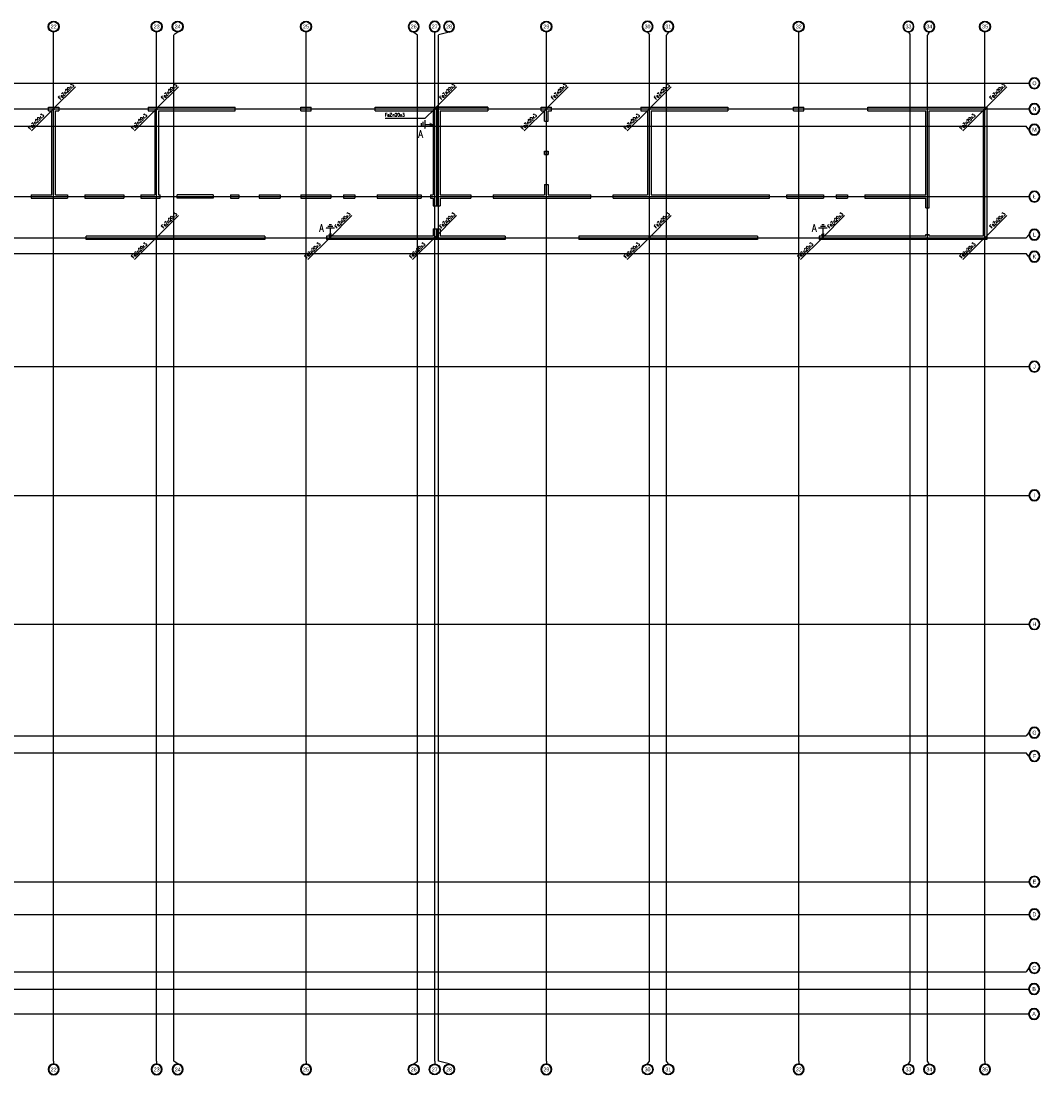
# Model space of a CAD drawing. Extents: x 3880 to 129921, y -116796 to -57711.
# Tile 94 of 110: x 56938 to 62873, y -83147 to -77010. Entities that reach past the tile are written whole.
import ezdxf
from ezdxf.enums import TextEntityAlignment as Align

# ---------------------------------------------------------------- set-up
doc = ezdxf.new("R2010")
doc.units = 0
doc.header["$LTSCALE"] = 2
doc.linetypes.add('CENTER', pattern=[2, 1.25, -0.25, 0.25, -0.25])
doc.linetypes.add('HIDDEN', pattern=[9.525, 6.35, -3.175])
doc.layers.get('0').update_dxf_attribs({"color": 101, "linetype": 'CONTINUOUS'})
for name, color, linetype in [('E35', 6, 'CONTINUOUS'), ('E50', 3, 'CONTINUOUS'), ('Os-osie glowne', 1, 'CENTER'), ('Os-osie-opis', 2, 'CONTINUOUS'), ('Sc-beton', 7, 'CONTINUOUS')]:
    doc.layers.add(name, color=color, linetype=linetype)
doc.styles.add('dwg_opis duży', font='ARIAL.TTF', dxfattribs={"width": 0.9})
doc.styles.add('ROMANS', font='romans', dxfattribs={"width": 0.85})

# ---------------------------------------------------------------- blocks, each defined once
blk = doc.blocks.new('_opis_osi')
blk.add_hatch(color=256).paths.add_polyline_path([(32, -32), (28.8, -32, -1), (-28.8, -32), (-32, -32, 1)])
for radius in [32, 28.8]:
    blk.add_circle((0, -32), radius)
at = {"style": 'dwg_opis duży', "width": 0.9}
blk.add_attdef('AXNAMEV', text='', height=22.4, rotation=90, dxfattribs=at).set_placement((0, -32), align=Align.MIDDLE_CENTER)
blk = doc.blocks.new('_opis_osi_liczbowy')
blk.add_hatch(color=256).paths.add_polyline_path([(32, 32), (32, 28.8, -1), (32, -28.8), (32, -32, 1)])
for radius in [32, 28.8]:
    blk.add_circle((32, 0), radius)
at = {"style": 'dwg_opis duży', "width": 0.9}
blk.add_attdef('AXNAMEH', text='', height=22.4, rotation=90, dxfattribs=at).set_placement((32, 0), align=Align.MIDDLE_CENTER)

msp = doc.modelspace()

# ---------------------------------------------------------------- linework, layer by layer
at = {"layer": 'E35'}
for p, q in [((57254.893, -77393.2), (57125.725, -77522.368)), ((57854.893, -77393.2), (57725.725, -77522.368)), ((57854.893, -77393.2), (57725.725, -77522.368)), ((59474.893, -77393.2), (59345.725, -77522.368)), ((59474.893, -77393.2), (59345.725, -77522.368)), ((60124.893, -77393.2), (59995.725, -77522.368)), ((60724.893, -77393.2), (60595.725, -77522.368)), ((60724.893, -77393.2), (60595.725, -77522.368)), ((62679.893, -77393.2), (62550.725, -77522.368)), ((62679.893, -77393.2), (62550.725, -77522.368)), ((56998.379, -77649.714), (57127.547, -77520.546)), ((57598.379, -77649.714), (57727.547, -77520.546)), ((57598.379, -77649.714), (57727.547, -77520.546)), ((59292.416, -77575.678), (59347.547, -77520.546)), ((59868.379, -77649.714), (59997.547, -77520.546)), ((60468.379, -77649.714), (60597.547, -77520.546)), ((60468.379, -77649.714), (60597.547, -77520.546)), ((62423.379, -77649.714), (62552.547, -77520.546)), ((62423.379, -77649.714), (62552.547, -77520.546)), ((59057.707, -77575.678), (59292.416, -77575.678)), ((57854.893, -78143.2), (57725.725, -78272.368)), ((57854.893, -78143.2), (57725.725, -78272.368)), ((58864.72, -78143.2), (58735.552, -78272.368)), ((58864.72, -78143.2), (58735.552, -78272.368)), ((59474.893, -78143.2), (59345.725, -78272.368)), ((59474.893, -78143.2), (59345.725, -78272.368)), ((60724.893, -78143.2), (60595.725, -78272.368)), ((60724.893, -78143.2), (60595.725, -78272.368)), ((61734.72, -78143.2), (61605.552, -78272.368)), ((61734.72, -78143.2), (61605.552, -78272.368)), ((62679.893, -78143.2), (62550.725, -78272.368)), ((62679.893, -78143.2), (62550.725, -78272.368)), ((57598.379, -78399.714), (57727.547, -78270.546)), ((57598.379, -78399.714), (57727.547, -78270.546)), ((58608.206, -78399.714), (58737.374, -78270.546)), ((58608.206, -78399.714), (58737.374, -78270.546)), ((59218.379, -78399.714), (59347.547, -78270.546)), ((59218.379, -78399.714), (59347.547, -78270.546)), ((60468.379, -78399.714), (60597.547, -78270.546)), ((60468.379, -78399.714), (60597.547, -78270.546)), ((61478.206, -78399.714), (61607.374, -78270.546)), ((61478.206, -78399.714), (61607.374, -78270.546)), ((62423.379, -78399.714), (62552.547, -78270.546)), ((62423.379, -78399.714), (62552.547, -78270.546))]:
    msp.add_line(p, q, dxfattribs=at)
at = {"layer": 'E50', "linetype": 'HIDDEN', "ltscale": 0.2}
for p, q in [((59268.783, -77605.464), (59268.783, -77620.464)), ((59278.783, -77597.964), (59278.783, -77627.964)), ((59288.783, -77587.964), (59288.783, -77637.964)), ((59288.783, -77612.964), (59318.783, -77612.964)), ((59333.326, -77620.957), (59319.183, -77606.815)), ((58763.41, -78217.311), (58713.41, -78217.311)), ((58753.41, -78207.311), (58723.41, -78207.311)), ((58745.91, -78197.311), (58730.91, -78197.311)), ((58738.41, -78217.311), (58738.41, -78247.311)), ((61633.41, -78217.311), (61583.41, -78217.311)), ((61623.41, -78207.311), (61593.41, -78207.311)), ((61615.91, -78197.311), (61600.91, -78197.311)), ((61608.41, -78217.311), (61608.41, -78247.311)), ((58730.417, -78261.854), (58744.559, -78247.712)), ((61600.417, -78261.854), (61614.559, -78247.712))]:
    msp.add_line(p, q, dxfattribs=at)
at = {"layer": 'E50', "ltscale": 15, "const_width": 7.5}
for points in [[(57127.638, -77526.117, 1), (57127.456, -77518.619, 1)], [(57727.638, -77526.117, 1), (57727.456, -77518.619, 1)], [(59347.638, -77526.117, 1), (59347.456, -77518.619, 1)], [(59997.638, -77526.117, 1), (59997.456, -77518.619, 1)], [(60597.638, -77526.117, 1), (60597.456, -77518.619, 1)], [(62552.638, -77526.117, 1), (62552.456, -77518.619, 1)], [(57727.638, -78276.117, 1), (57727.456, -78268.619, 1)], [(58737.465, -78276.117, 1), (58737.283, -78268.619, 1)], [(59347.638, -78276.117, 1), (59347.456, -78268.619, 1)], [(60597.638, -78276.117, 1), (60597.456, -78268.619, 1)], [(61607.465, -78276.117, 1), (61607.283, -78268.619, 1)], [(62552.638, -78276.117, 1), (62552.456, -78268.619, 1)]]:
    msp.add_lwpolyline(points, format="xyb", close=True, dxfattribs=at)
at = {"layer": 'E50', "linetype": 'HIDDEN', "ltscale": 0.2, "const_width": 5}
for points in [[(59347.547, -77614), (59347.547, -77522.368)], [(59347.547, -77614), (59331.24, -77614)], [(58737.374, -78276.076), (58737.374, -78259.769)], [(61607.374, -78276.076), (61607.374, -78259.769)]]:
    msp.add_lwpolyline(points, dxfattribs=at)
at = {"layer": 'E50', "linetype": 'HIDDEN', "ltscale": 0.2}
for centre in [(59326.254, -77613.886), (58737.488, -78254.783), (61607.488, -78254.783)]:
    msp.add_circle(centre, 5, dxfattribs=at)
at = {"layer": 'Os-osie glowne'}
for points in [[(57127.547, -83067.368), (57127.547, -77090.368)], [(57727.547, -83067.368), (57727.547, -77090.368)], [(57827.547, -83067.368), (57827.547, -77090.368)], [(58597.547, -83067.368), (58597.547, -77090.368)], [(59247.547, -83067.368), (59247.547, -77090.368)], [(59347.547, -83067.368), (59347.547, -77090.368)], [(59369.547, -83067.368), (59369.547, -77090.368)], [(59997.547, -83067.368), (59997.547, -77090.368)], [(60597.547, -83067.368), (60597.547, -77090.368)], [(60697.547, -83067.368), (60697.547, -77090.368)], [(61467.547, -83067.368), (61467.547, -77090.368)], [(62117.547, -83067.368), (62117.547, -77090.368)], [(62217.547, -83067.368), (62217.547, -77090.368)], [(62552.547, -83067.368), (62552.547, -77090.368)], [(50525.547, -77372.368), (62792.547, -77372.368)], [(50525.547, -77522.368), (62792.547, -77522.368)], [(50525.547, -77622.368), (62792.547, -77622.368)], [(50525.547, -78032.368), (62792.547, -78032.368)], [(50525.547, -78272.368), (62792.547, -78272.368)], [(50525.547, -78364.368), (62792.547, -78364.368)], [(50525.547, -79022.368), (62792.547, -79022.368)], [(50525.547, -79772.368), (62792.547, -79772.368)], [(50525.547, -80522.368), (62792.547, -80522.368)], [(50525.547, -81172.368), (62792.547, -81172.368)], [(50525.547, -81272.368), (62792.547, -81272.368)], [(50525.547, -82022.368), (62792.547, -82022.368)], [(50525.547, -82212.368), (62792.547, -82212.368)], [(50525.547, -82547.368), (62792.547, -82547.368)], [(50525.547, -82647.368), (62792.547, -82647.368)], [(50525.547, -82792.368), (62792.547, -82792.368)]]:
    msp.add_lwpolyline(points, dxfattribs=at)
at = {"layer": 'Os-osie-opis'}
for points in [[(57127.547, -77090.368), (57127.547, -77074.368)], [(57727.547, -77090.368), (57727.547, -77074.368)], [(57850.047, -77074.368), (57827.547, -77090.368)], [(58597.547, -77090.368), (58597.547, -77074.368)], [(59225.047, -77074.368), (59247.547, -77090.368)], [(59347.547, -77090.368), (59347.547, -77074.368)], [(59431.047, -77074.368), (59369.547, -77090.368)], [(59997.547, -77090.368), (59997.547, -77074.368)], [(60586.887, -77074.368), (60597.547, -77090.368)], [(60708.208, -77074.368), (60697.547, -77090.368)], [(61467.547, -77090.368), (61467.547, -77074.368)], [(62106.887, -77074.368), (62117.547, -77090.368)], [(62228.208, -77074.368), (62217.547, -77090.368)], [(62552.547, -77090.368), (62552.547, -77074.368)], [(62792.547, -77372.368), (62808.547, -77372.368)], [(62792.547, -77522.368), (62808.547, -77522.368)], [(62808.547, -77643.028), (62792.547, -77622.368)], [(62792.547, -78032.368), (62808.547, -78032.368)], [(62808.547, -78254.208), (62792.547, -78272.368)], [(62808.547, -78382.528), (62792.547, -78364.368)], [(62792.547, -79022.368), (62808.547, -79022.368)], [(62792.547, -79772.368), (62808.547, -79772.368)], [(62792.547, -80522.368), (62808.547, -80522.368)], [(62808.547, -81154.208), (62792.547, -81172.368)], [(62808.547, -81290.528), (62792.547, -81272.368)], [(62792.547, -82022.368), (62808.547, -82022.368)], [(62792.547, -82212.368), (62808.547, -82212.368)], [(62808.547, -82524.208), (62792.547, -82547.368)], [(62790.547, -82647.368), (62806.547, -82647.368)], [(62790.547, -82792.368), (62806.547, -82792.368)], [(57127.547, -83067.368), (57127.547, -83083.368)], [(57727.547, -83067.368), (57727.547, -83083.368)], [(57850.047, -83083.368), (57827.547, -83067.368)], [(58597.547, -83067.368), (58597.547, -83083.368)], [(59225.047, -83083.368), (59247.547, -83067.368)], [(59347.547, -83067.368), (59347.547, -83083.368)], [(59431.047, -83083.368), (59369.547, -83067.368)], [(59997.547, -83067.368), (59997.547, -83083.368)], [(60586.887, -83083.368), (60597.547, -83067.368)], [(60708.208, -83083.368), (60697.547, -83067.368)], [(61467.547, -83067.368), (61467.547, -83083.368)], [(62106.887, -83083.368), (62117.547, -83067.368)], [(62228.208, -83083.368), (62217.547, -83067.368)], [(62552.547, -83067.368), (62552.547, -83083.368)]]:
    msp.add_lwpolyline(points, dxfattribs=at)
at = {"layer": 'Sc-beton'}
for p, q in [((61869.547, -77512.368), (62562.547, -77512.368)), ((62227.547, -77532.368), (62542.547, -77532.368)), ((62542.547, -77532.368), (62542.547, -78262.368)), ((62562.547, -77512.368), (62562.547, -78282.368)), ((62562.547, -78282.368), (61587.547, -78282.368)), ((62542.547, -78262.368), (62227.547, -78262.368))]:
    msp.add_line(p, q, dxfattribs=at)
for points in [[(57097.547, -77512.368), (57157.547, -77512.368)], [(57097.547, -77532.368), (57097.547, -77512.368)], [(57097.547, -77532.368), (57117.547, -77532.368)], [(57117.547, -78022.368), (57117.547, -77532.368)], [(57137.547, -77532.368), (57157.547, -77532.368)], [(57137.547, -78022.368), (57137.547, -77532.368)], [(57157.547, -77512.368), (57157.547, -77532.368)], [(57677.547, -77512.368), (58185.547, -77512.368)], [(57677.547, -77512.368), (57677.547, -77532.368)], [(57677.547, -77532.368), (57717.547, -77532.368)], [(57717.547, -77532.368), (57717.547, -78022.368)], [(57737.547, -77532.368), (58185.547, -77532.368)], [(57737.547, -77532.368), (57737.547, -78022.368)], [(58185.547, -77532.368), (58185.547, -77512.368)], [(58567.547, -77512.368), (58627.547, -77512.368)], [(58567.547, -77532.368), (58567.547, -77512.368)], [(58567.547, -77532.368), (58627.547, -77532.368)], [(58627.547, -77532.368), (58627.547, -77512.368)], [(58999.547, -77512.368), (59357.547, -77512.368)], [(58999.547, -77532.368), (58999.547, -77512.368)], [(58999.547, -77532.368), (59337.547, -77532.368)], [(59337.547, -77532.368), (59337.547, -78022.368)], [(59357.547, -77512.368), (59357.547, -78085.368)], [(59657.547, -77512.368), (59359.547, -77512.368)], [(59359.547, -77512.368), (59657.547, -77512.368)], [(59359.547, -77512.368), (59359.547, -78085.368)], [(59379.547, -77532.368), (59657.547, -77532.368)], [(59379.547, -77532.368), (59379.547, -78022.368)], [(59657.547, -77512.368), (59657.547, -77532.368)], [(59967.547, -77512.368), (60027.547, -77512.368)], [(59967.547, -77532.368), (59967.547, -77512.368)], [(59967.547, -77532.368), (59987.547, -77532.368)], [(59987.547, -77592.368), (59987.547, -77532.368)], [(60007.547, -77532.368), (60027.547, -77532.368)], [(60007.547, -77592.368), (60007.547, -77532.368)], [(60027.547, -77532.368), (60027.547, -77512.368)], [(60547.547, -77512.368), (61055.547, -77512.368)], [(60547.547, -77512.368), (60547.547, -77532.368)], [(60547.547, -77532.368), (60587.547, -77532.368)], [(60587.547, -77532.368), (60587.547, -78022.368)], [(60607.547, -77532.368), (61055.547, -77532.368)], [(60607.547, -77532.368), (60607.547, -78022.368)], [(61055.547, -77512.368), (61055.547, -77532.368)], [(61437.547, -77512.368), (61497.547, -77512.368)], [(61437.547, -77532.368), (61437.547, -77512.368)], [(61437.547, -77532.368), (61457.547, -77532.368)], [(61457.547, -77532.368), (61497.547, -77532.368)], [(61497.547, -77532.368), (61497.547, -77512.368)], [(61869.547, -77532.368), (61869.547, -77512.368)], [(61869.547, -77532.368), (62207.547, -77532.368)], [(62207.547, -78022.368), (62207.547, -77532.368)], [(62227.547, -78097.368), (62227.547, -77532.368)], [(59987.547, -77592.368), (60007.547, -77592.368)], [(59987.547, -77767.368), (59987.547, -77787.368)], [(59987.547, -77787.368), (59987.547, -77767.368)], [(59987.547, -77767.368), (60007.547, -77767.368)], [(59987.547, -77787.368), (60007.547, -77787.368)], [(60007.547, -77767.368), (60007.547, -77787.368)], [(60007.547, -77787.368), (60007.547, -77767.368)], [(59987.547, -77962.368), (60007.547, -77962.368)], [(59987.547, -77962.368), (59987.547, -78022.368)], [(60007.547, -77962.368), (60007.547, -78022.368)], [(56996.547, -78022.368), (57117.547, -78022.368)], [(56996.547, -78022.368), (56996.547, -78042.368)], [(56996.547, -78042.368), (57208.547, -78042.368)], [(57137.547, -78022.368), (57208.547, -78022.368)], [(57208.547, -78022.368), (57208.547, -78042.368)], [(57308.547, -78022.368), (57535.547, -78022.368)], [(57308.547, -78022.368), (57308.547, -78042.368)], [(57308.547, -78042.368), (57535.547, -78042.368)], [(57535.547, -78022.368), (57535.547, -78042.368)], [(57635.547, -78022.368), (57717.547, -78022.368)], [(57635.547, -78022.368), (57635.547, -78042.368)], [(57635.547, -78042.368), (57747.547, -78042.368)], [(57737.547, -78022.368), (57747.547, -78022.368)], [(57747.547, -78042.368), (57747.547, -78022.368)], [(57847.547, -78042.368), (57847.547, -78022.368)], [(58057.547, -78022.368), (57847.547, -78022.368)], [(58057.547, -78042.368), (57847.547, -78042.368)], [(58057.547, -78022.368), (58057.547, -78042.368)], [(58157.547, -78022.368), (58205.547, -78022.368)], [(58157.547, -78022.368), (58157.547, -78042.368)], [(58157.547, -78042.368), (58205.547, -78042.368)], [(58205.547, -78022.368), (58205.547, -78042.368)], [(58325.547, -78022.368), (58447.547, -78022.368)], [(58325.547, -78022.368), (58325.547, -78042.368)], [(58325.547, -78042.368), (58447.547, -78042.368)], [(58447.547, -78022.368), (58447.547, -78042.368)], [(58567.547, -78022.368), (58742.547, -78022.368)], [(58567.547, -78022.368), (58567.547, -78042.368)], [(58567.547, -78042.368), (58742.547, -78042.368)], [(58742.547, -78022.368), (58742.547, -78042.368)], [(58816.547, -78022.368), (58816.547, -78042.368)], [(58816.547, -78022.368), (58882.547, -78022.368)], [(58816.547, -78042.368), (58882.547, -78042.368)], [(58882.547, -78022.368), (58882.547, -78042.368)], [(59012.547, -78022.368), (59268.547, -78022.368)], [(59012.547, -78022.368), (59012.547, -78042.368)], [(59012.547, -78042.368), (59268.547, -78042.368)], [(59268.547, -78022.368), (59268.547, -78042.368)], [(59323.547, -78022.368), (59337.547, -78022.368)], [(59323.547, -78022.368), (59323.547, -78042.368)], [(59323.547, -78042.368), (59337.547, -78042.368)], [(59337.547, -78042.368), (59337.547, -78085.368)], [(59379.547, -78022.368), (59557.547, -78022.368)], [(59379.547, -78042.368), (59557.547, -78042.368)], [(59379.547, -78042.368), (59379.547, -78085.368)], [(59557.547, -78022.368), (59557.547, -78042.368)], [(59687.547, -78022.368), (59987.547, -78022.368)], [(59687.547, -78022.368), (59687.547, -78042.368)], [(59687.547, -78042.368), (60256.047, -78042.368)], [(60007.547, -78022.368), (60256.047, -78022.368)], [(60256.047, -78042.368), (60256.047, -78022.368)], [(60386.047, -78022.368), (60587.547, -78022.368)], [(60386.047, -78042.368), (60386.047, -78022.368)], [(60386.047, -78042.368), (61297.547, -78042.368)], [(60607.547, -78022.368), (61297.547, -78022.368)], [(61297.547, -78042.368), (61297.547, -78022.368)], [(61397.547, -78022.368), (61612.547, -78022.368)], [(61397.547, -78042.368), (61397.547, -78022.368)], [(61397.547, -78042.368), (61612.547, -78042.368)], [(61612.547, -78022.368), (61612.547, -78042.368)], [(61686.547, -78022.368), (61752.547, -78022.368)], [(61686.547, -78022.368), (61686.547, -78042.368)], [(61686.547, -78042.368), (61752.547, -78042.368)], [(61752.547, -78022.368), (61752.547, -78042.368)], [(61852.547, -78022.368), (62207.547, -78022.368)], [(61852.547, -78022.368), (61852.547, -78042.368)], [(61852.547, -78042.368), (62207.547, -78042.368)], [(62207.547, -78097.368), (62207.547, -78042.368)], [(59337.547, -78085.368), (59357.547, -78085.368)], [(59359.547, -78085.368), (59379.547, -78085.368)], [(62207.547, -78097.368), (62227.547, -78097.368)], [(59337.547, -78220.368), (59337.547, -78262.368)], [(59337.547, -78220.368), (59357.547, -78220.368)], [(59357.547, -78220.368), (59357.547, -78282.368)], [(59359.547, -78220.368), (59359.547, -78282.368)], [(59359.547, -78220.368), (59379.547, -78220.368)], [(59379.547, -78220.368), (59379.547, -78262.368)], [(58357.547, -78262.368), (57317.547, -78262.368)], [(57317.547, -78282.368), (57317.547, -78262.368)], [(58357.547, -78282.368), (57317.547, -78282.368)], [(58357.547, -78262.368), (58357.547, -78282.368)], [(59337.547, -78262.368), (58717.547, -78262.368)], [(58717.547, -78262.368), (58717.547, -78282.368)], [(59357.547, -78282.368), (58717.547, -78282.368)], [(59757.547, -78282.368), (59359.547, -78282.368)], [(59757.547, -78262.368), (59379.547, -78262.368)], [(59757.547, -78262.368), (59757.547, -78282.368)], [(61227.547, -78262.368), (60187.547, -78262.368)], [(60187.547, -78262.368), (60187.547, -78282.368)], [(61227.547, -78282.368), (60187.547, -78282.368)], [(61227.547, -78262.368), (61227.547, -78282.368)], [(62207.547, -78262.368), (61587.547, -78262.368)], [(61587.547, -78262.368), (61587.547, -78282.368)], [(62207.547, -78262.368), (62207.547, -78252.368)], [(62207.547, -78252.368), (62227.547, -78252.368)], [(62227.547, -78262.368), (62227.547, -78252.368)]]:
    msp.add_lwpolyline(points, dxfattribs=at)

# ---------------------------------------------------------------- block references
at = {"layer": 'Os-osie-opis'}
ref = msp.add_blockref('_opis_osi_liczbowy', (57127.547, -77074.368), dxfattribs=dict(at, rotation=90))
ref.add_attrib('AXNAMEH', '22', dxfattribs={"layer": '0', "height": 22.4, "style": 'dwg_opis duży', "width": 0.9}).set_placement((57127.657, -77042.078), align=Align.MIDDLE_CENTER)
ref = msp.add_blockref('_opis_osi_liczbowy', (57727.547, -77074.368), dxfattribs=dict(at, rotation=90))
ref.add_attrib('AXNAMEH', '23', dxfattribs={"layer": '0', "height": 22.4, "style": 'dwg_opis duży', "width": 0.9}).set_placement((57727.657, -77042.078), align=Align.MIDDLE_CENTER)
ref = msp.add_blockref('_opis_osi_liczbowy', (57850.047, -77074.368), dxfattribs=dict(at, rotation=90))
ref.add_attrib('AXNAMEH', '24', dxfattribs={"layer": '0', "height": 22.4, "style": 'dwg_opis duży', "width": 0.9}).set_placement((57850.157, -77042.078), align=Align.MIDDLE_CENTER)
ref = msp.add_blockref('_opis_osi_liczbowy', (58597.547, -77074.368), dxfattribs=dict(at, rotation=90))
ref.add_attrib('AXNAMEH', '25', dxfattribs={"layer": '0', "height": 22.4, "style": 'dwg_opis duży', "width": 0.9}).set_placement((58597.657, -77042.078), align=Align.MIDDLE_CENTER)
ref = msp.add_blockref('_opis_osi_liczbowy', (59225.047, -77074.368), dxfattribs=dict(at, xscale=-1, rotation=270))
ref.add_attrib('AXNAMEH', '26', dxfattribs={"layer": '0', "height": 22.4, "style": 'dwg_opis duży', "width": 0.9}).set_placement((59225.047, -77042.078), align=Align.MIDDLE_CENTER)
ref = msp.add_blockref('_opis_osi_liczbowy', (59347.547, -77074.368), dxfattribs=dict(at, xscale=-1, rotation=270))
ref.add_attrib('AXNAMEH', '27', dxfattribs={"layer": '0', "height": 22.4, "style": 'dwg_opis duży', "width": 0.9}).set_placement((59347.547, -77042.078), align=Align.MIDDLE_CENTER)
ref = msp.add_blockref('_opis_osi_liczbowy', (59431.047, -77074.368), dxfattribs=dict(at, xscale=-1, rotation=270))
ref.add_attrib('AXNAMEH', '28', dxfattribs={"layer": '0', "height": 22.4, "style": 'dwg_opis duży', "width": 0.9}).set_placement((59431.047, -77042.078), align=Align.MIDDLE_CENTER)
ref = msp.add_blockref('_opis_osi_liczbowy', (59997.547, -77074.368), dxfattribs=dict(at, rotation=90))
ref.add_attrib('AXNAMEH', '29', dxfattribs={"layer": '0', "height": 22.4, "style": 'dwg_opis duży', "width": 0.9}).set_placement((59997.657, -77042.078), align=Align.MIDDLE_CENTER)
ref = msp.add_blockref('_opis_osi_liczbowy', (60586.887, -77074.368), dxfattribs=dict(at, xscale=-1, rotation=270))
ref.add_attrib('AXNAMEH', '30', dxfattribs={"layer": '0', "height": 22.4, "style": 'dwg_opis duży', "width": 0.9}).set_placement((60586.887, -77042.078), align=Align.MIDDLE_CENTER)
ref = msp.add_blockref('_opis_osi_liczbowy', (60708.208, -77074.368), dxfattribs=dict(at, xscale=-1, rotation=270))
ref.add_attrib('AXNAMEH', '31', dxfattribs={"layer": '0', "height": 22.4, "style": 'dwg_opis duży', "width": 0.9}).set_placement((60708.208, -77042.078), align=Align.MIDDLE_CENTER)
ref = msp.add_blockref('_opis_osi_liczbowy', (61467.547, -77074.368), dxfattribs=dict(at, rotation=90))
ref.add_attrib('AXNAMEH', '32', dxfattribs={"layer": '0', "height": 22.4, "style": 'dwg_opis duży', "width": 0.9}).set_placement((61467.657, -77042.078), align=Align.MIDDLE_CENTER)
ref = msp.add_blockref('_opis_osi_liczbowy', (62106.887, -77074.368), dxfattribs=dict(at, xscale=-1, rotation=270))
ref.add_attrib('AXNAMEH', '33', dxfattribs={"layer": '0', "height": 22.4, "style": 'dwg_opis duży', "width": 0.9}).set_placement((62106.887, -77042.078), align=Align.MIDDLE_CENTER)
ref = msp.add_blockref('_opis_osi_liczbowy', (62228.208, -77074.368), dxfattribs=dict(at, xscale=-1, rotation=270))
ref.add_attrib('AXNAMEH', '34', dxfattribs={"layer": '0', "height": 22.4, "style": 'dwg_opis duży', "width": 0.9}).set_placement((62228.208, -77042.078), align=Align.MIDDLE_CENTER)
ref = msp.add_blockref('_opis_osi_liczbowy', (62552.547, -77074.368), dxfattribs=dict(at, rotation=90))
ref.add_attrib('AXNAMEH', '35', dxfattribs={"layer": '0', "height": 22.4, "style": 'dwg_opis duży', "width": 0.9}).set_placement((62552.657, -77042.078), align=Align.MIDDLE_CENTER)
ref = msp.add_blockref('_opis_osi', (62808.547, -77372.368), dxfattribs=dict(at, xscale=-1, rotation=90))
ref.add_attrib('AXNAMEV', 'O', dxfattribs={"layer": '0', "height": 22.4, "style": 'dwg_opis duży', "width": 0.9}).set_placement((62840.547, -77372.368), align=Align.MIDDLE_CENTER)
ref = msp.add_blockref('_opis_osi', (62808.547, -77522.368), dxfattribs=dict(at, xscale=-1, rotation=90))
ref.add_attrib('AXNAMEV', 'N', dxfattribs={"layer": '0', "height": 22.4, "style": 'dwg_opis duży', "width": 0.9}).set_placement((62840.547, -77522.368), align=Align.MIDDLE_CENTER)
ref = msp.add_blockref('_opis_osi', (62808.547, -77643.028), dxfattribs=dict(at, xscale=-1, rotation=90))
ref.add_attrib('AXNAMEV', 'M', dxfattribs={"layer": '0', "height": 22.4, "style": 'dwg_opis duży', "width": 0.9}).set_placement((62840.547, -77643.028), align=Align.MIDDLE_CENTER)
ref = msp.add_blockref('_opis_osi', (62808.547, -78032.368), dxfattribs=dict(at, xscale=-1, rotation=90))
ref.add_attrib('AXNAMEV', 'Ł', dxfattribs={"layer": '0', "height": 22.4, "style": 'dwg_opis duży', "width": 0.9}).set_placement((62840.547, -78032.368), align=Align.MIDDLE_CENTER)
ref = msp.add_blockref('_opis_osi', (62808.547, -78254.208), dxfattribs=dict(at, xscale=-1, rotation=90))
ref.add_attrib('AXNAMEV', 'L', dxfattribs={"layer": '0', "height": 22.4, "style": 'dwg_opis duży', "width": 0.9}).set_placement((62840.547, -78254.208), align=Align.MIDDLE_CENTER)
ref = msp.add_blockref('_opis_osi', (62808.547, -78382.528), dxfattribs=dict(at, xscale=-1, rotation=90))
ref.add_attrib('AXNAMEV', 'K', dxfattribs={"layer": '0', "height": 22.4, "style": 'dwg_opis duży', "width": 0.9}).set_placement((62840.547, -78382.528), align=Align.MIDDLE_CENTER)
ref = msp.add_blockref('_opis_osi', (62808.547, -79022.368), dxfattribs=dict(at, xscale=-1, rotation=90))
ref.add_attrib('AXNAMEV', 'J', dxfattribs={"layer": '0', "height": 22.4, "style": 'dwg_opis duży', "width": 0.9}).set_placement((62840.547, -79022.368), align=Align.MIDDLE_CENTER)
ref = msp.add_blockref('_opis_osi', (62808.547, -79772.368), dxfattribs=dict(at, xscale=-1, rotation=90))
ref.add_attrib('AXNAMEV', 'I', dxfattribs={"layer": '0', "height": 22.4, "style": 'dwg_opis duży', "width": 0.9}).set_placement((62840.547, -79772.368), align=Align.MIDDLE_CENTER)
ref = msp.add_blockref('_opis_osi', (62808.547, -80522.368), dxfattribs=dict(at, xscale=-1, rotation=90))
ref.add_attrib('AXNAMEV', 'H', dxfattribs={"layer": '0', "height": 22.4, "style": 'dwg_opis duży', "width": 0.9}).set_placement((62840.547, -80522.368), align=Align.MIDDLE_CENTER)
ref = msp.add_blockref('_opis_osi', (62808.547, -81154.208), dxfattribs=dict(at, xscale=-1, rotation=90))
ref.add_attrib('AXNAMEV', 'G', dxfattribs={"layer": '0', "height": 22.4, "style": 'dwg_opis duży', "width": 0.9}).set_placement((62840.547, -81154.208), align=Align.MIDDLE_CENTER)
ref = msp.add_blockref('_opis_osi', (62808.547, -81290.528), dxfattribs=dict(at, xscale=-1, rotation=90))
ref.add_attrib('AXNAMEV', 'F', dxfattribs={"layer": '0', "height": 22.4, "style": 'dwg_opis duży', "width": 0.9}).set_placement((62840.547, -81290.528), align=Align.MIDDLE_CENTER)
ref = msp.add_blockref('_opis_osi', (62808.547, -82022.368), dxfattribs=dict(at, xscale=-1, rotation=90))
ref.add_attrib('AXNAMEV', 'E', dxfattribs={"layer": '0', "height": 22.4, "style": 'dwg_opis duży', "width": 0.9}).set_placement((62840.547, -82022.368), align=Align.MIDDLE_CENTER)
ref = msp.add_blockref('_opis_osi', (62808.547, -82212.368), dxfattribs=dict(at, xscale=-1, rotation=90))
ref.add_attrib('AXNAMEV', 'D', dxfattribs={"layer": '0', "height": 22.4, "style": 'dwg_opis duży', "width": 0.9}).set_placement((62840.547, -82212.368), align=Align.MIDDLE_CENTER)
ref = msp.add_blockref('_opis_osi', (62808.547, -82524.208), dxfattribs=dict(at, xscale=-1, rotation=90))
ref.add_attrib('AXNAMEV', 'C', dxfattribs={"layer": '0', "height": 22.4, "style": 'dwg_opis duży', "width": 0.9}).set_placement((62839.159, -82524.208), align=Align.MIDDLE_CENTER)
ref = msp.add_blockref('_opis_osi', (62806.547, -82647.368), dxfattribs=dict(at, xscale=-1, rotation=90))
ref.add_attrib('AXNAMEV', 'B', dxfattribs={"layer": '0', "height": 22.4, "style": 'dwg_opis duży', "width": 0.9}).set_placement((62838.671, -82647.368), align=Align.MIDDLE_CENTER)
ref = msp.add_blockref('_opis_osi', (62806.547, -82792.368), dxfattribs=dict(at, xscale=-1, rotation=90))
ref.add_attrib('AXNAMEV', 'A', dxfattribs={"layer": '0', "height": 22.4, "style": 'dwg_opis duży', "width": 0.9}).set_placement((62838.286, -82792.368), align=Align.MIDDLE_CENTER)
ref = msp.add_blockref('_opis_osi_liczbowy', (57127.547, -83083.368), dxfattribs=dict(at, xscale=-1, rotation=90))
ref.add_attrib('AXNAMEH', '22', dxfattribs={"layer": '0', "height": 22.4, "style": 'dwg_opis duży', "width": 0.9}).set_placement((57127.657, -83115.75), align=Align.MIDDLE_CENTER)
ref = msp.add_blockref('_opis_osi_liczbowy', (57727.547, -83083.368), dxfattribs=dict(at, xscale=-1, rotation=90))
ref.add_attrib('AXNAMEH', '23', dxfattribs={"layer": '0', "height": 22.4, "style": 'dwg_opis duży', "width": 0.9}).set_placement((57727.657, -83115.353), align=Align.MIDDLE_CENTER)
ref = msp.add_blockref('_opis_osi_liczbowy', (57850.047, -83083.368), dxfattribs=dict(at, xscale=-1, rotation=90))
ref.add_attrib('AXNAMEH', '24', dxfattribs={"layer": '0', "height": 22.4, "style": 'dwg_opis duży', "width": 0.9}).set_placement((57850.157, -83115.75), align=Align.MIDDLE_CENTER)
ref = msp.add_blockref('_opis_osi_liczbowy', (58597.547, -83083.368), dxfattribs=dict(at, xscale=-1, rotation=90))
ref.add_attrib('AXNAMEH', '25', dxfattribs={"layer": '0', "height": 22.4, "style": 'dwg_opis duży', "width": 0.9}).set_placement((58597.657, -83115.368), align=Align.MIDDLE_CENTER)
at = {"layer": 'Os-osie-opis', "rotation": 270}
for p, values in [((59225.047, -83083.368), {'AXNAMEH': '26'}), ((59431.047, -83083.368), {'AXNAMEH': '28'}), ((60586.887, -83083.368), {'AXNAMEH': '30'}), ((60708.208, -83083.368), {'AXNAMEH': '31'}), ((62106.887, -83083.368), {'AXNAMEH': '33'}), ((62228.208, -83083.368), {'AXNAMEH': '34'})]:
    msp.add_blockref('_opis_osi_liczbowy', p, dxfattribs=at).add_auto_attribs(values)
at = {"layer": 'Os-osie-opis'}
ref = msp.add_blockref('_opis_osi_liczbowy', (59347.547, -83083.368), dxfattribs=dict(at, rotation=270))
ref.add_attrib('AXNAMEH', '27', dxfattribs={"layer": '0', "height": 22.4, "style": 'dwg_opis duży', "width": 0.9}).set_placement((59347.547, -83115.75), align=Align.MIDDLE_CENTER)
ref = msp.add_blockref('_opis_osi_liczbowy', (59997.547, -83083.368), dxfattribs=dict(at, xscale=-1, rotation=90))
ref.add_attrib('AXNAMEH', '29', dxfattribs={"layer": '0', "height": 22.4, "style": 'dwg_opis duży', "width": 0.9}).set_placement((59997.657, -83115.368), align=Align.MIDDLE_CENTER)
ref = msp.add_blockref('_opis_osi_liczbowy', (61467.547, -83083.368), dxfattribs=dict(at, xscale=-1, rotation=90))
ref.add_attrib('AXNAMEH', '32', dxfattribs={"layer": '0', "height": 22.4, "style": 'dwg_opis duży', "width": 0.9}).set_placement((61467.657, -83115.353), align=Align.MIDDLE_CENTER)
ref = msp.add_blockref('_opis_osi_liczbowy', (62552.547, -83083.368), dxfattribs=dict(at, xscale=-1, rotation=90))
ref.add_attrib('AXNAMEH', '35', dxfattribs={"layer": '0', "height": 22.4, "style": 'dwg_opis duży', "width": 0.9}).set_placement((62552.657, -83115.353), align=Align.MIDDLE_CENTER)

# ---------------------------------------------------------------- texts
at = {"layer": 'E35', "style": 'ROMANS', "width": 0.8}
for rotation, p in [(45, (57166.697, -77468.978)), (45, (57766.697, -77468.978)), (45, (57766.697, -77468.978)), (45, (59386.697, -77468.978)), (45, (59386.697, -77468.978)), (45, (60036.697, -77468.978)), (45, (60636.697, -77468.978)), (45, (60636.697, -77468.978)), (45, (62591.697, -77468.978)), (45, (62591.697, -77468.978)), (45, (56991.728, -77643.947)), (45, (57591.728, -77643.947)), (45, (57591.728, -77643.947)), (0, (59057.082, -77566.896)), (45, (59861.728, -77643.947)), (45, (60461.728, -77643.947)), (45, (60461.728, -77643.947)), (45, (62416.728, -77643.947)), (45, (62416.728, -77643.947)), (45, (57766.697, -78218.978)), (45, (57766.697, -78218.978)), (45, (58776.524, -78218.978)), (45, (58776.524, -78218.978)), (45, (59386.697, -78218.978)), (45, (59386.697, -78218.978)), (45, (60636.697, -78218.978)), (45, (60636.697, -78218.978)), (45, (61646.524, -78218.978)), (45, (61646.524, -78218.978)), (45, (62591.697, -78218.978)), (45, (62591.697, -78218.978)), (45, (57591.728, -78393.947)), (45, (57591.728, -78393.947)), (45, (58601.555, -78393.947)), (45, (58601.555, -78393.947)), (45, (59211.728, -78393.947)), (45, (59211.728, -78393.947)), (45, (60461.728, -78393.947)), (45, (60461.728, -78393.947)), (45, (61471.555, -78393.947)), (45, (61471.555, -78393.947)), (45, (62416.728, -78393.947)), (45, (62416.728, -78393.947))]:
    msp.add_text('FeZn20x3', height=20, rotation=rotation, dxfattribs=at).set_placement(p)
at = {"layer": 'E50', "ltscale": 50, "style": 'ROMANS', "width": 0.8}
for p in [(59250.867, -77689.877), (58674.181, -78237.201), (61544.181, -78237.201)]:
    msp.add_text('A', height=45, dxfattribs=at).set_placement(p)

doc.saveas('drawing.dxf')
